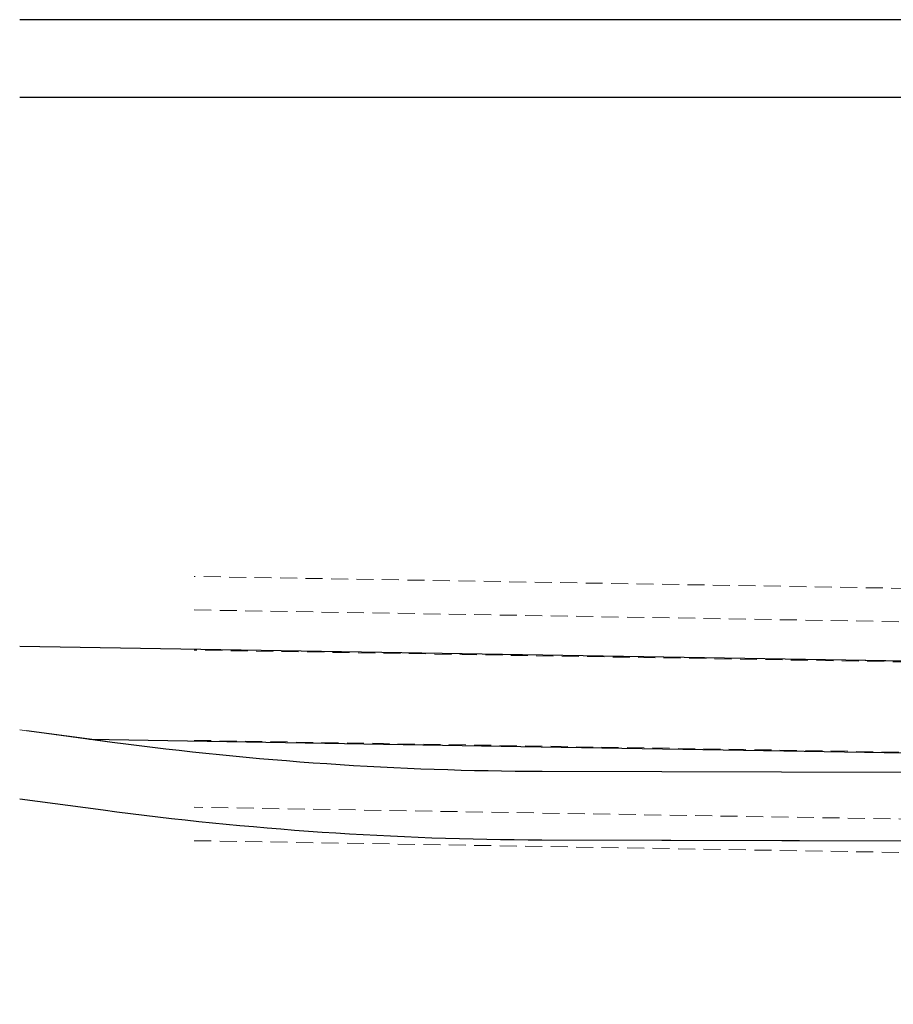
# Model space of a CAD drawing. Header units: metres. Extents: x 239845 to 242720, y 580286 to 584200.
# Tile 44 of 113: x 239930 to 239995, y 583717 to 583791. Entities that reach past the tile are written whole.
import ezdxf

# ---------------------------------------------------------------- set-up
doc = ezdxf.new("R2010")
doc.units = ezdxf.units.M
doc.linetypes.add('DASHED', pattern=[19.05, 12.7, -6.35])
for name, color, linetype, lineweight in [('GEO_kant verharding', 8, 'Continuous', 0), ('T-WE-GR-MAAIVELD-G', 3, 'DASHED', 0), ('WG-alg-arcering red', 1, 'Continuous', 0)]:
    doc.layers.add(name, color=color, linetype=linetype, lineweight=lineweight)
doc.layers.add('WG-nw-vh-materiaalscheiding', color=7, linetype='Continuous')
doc.layers.add('WG-nw-vh-opsl.band 100x200mm', color=6, linetype='Continuous')

msp = doc.modelspace()

# ---------------------------------------------------------------- linework, layer by layer
at = {"layer": 'GEO_kant verharding', "flags": 128}
for points in [[(240049.592, 583734.429), (239969.034, 583734.649, -0.032582), (239936.893, 583736.834), (239929.964, 583737.761)], [(240100.352, 583729.887), (240078.622, 583730.249), (240075.619, 583729.258), (240068.941, 583729.276, 0.382579), (240064.89, 583723.971), (240066.256, 583706.632), (240061.233, 583706.723), (240059.809, 583724.792, 0.338435), (240055.754, 583729.312), (239969.02, 583729.549, -0.032582), (239936.217, 583731.779), (239929.964, 583732.616)]]:
    msp.add_lwpolyline(points, format="xyb", dxfattribs=at)
at = {"layer": 'T-WE-GR-MAAIVELD-G', "ltscale": 0.1, "flags": 128}
for points in [[(239943.02, 583746.733), (240047.812, 583744.989, -0.021051), (240052.013, 583744.742), (240058.075, 583744.129), (240071.38, 583742.782, 0.00841), (240073.14, 583742.634, 0.012836), (240075.832, 583742.522), (240080.72, 583742.441), (240080.761, 583744.941), (240075.873, 583745.022, -0.021254), (240071.631, 583745.27), (240070.363, 583745.398), (240059.694, 583746.478), (240052.265, 583747.229, 0.021051), (240047.853, 583747.489), (239943.02, 583749.234)], [(239943.02, 583736.982), (240080.591, 583734.692), (240080.703, 583741.441), (240075.399, 583741.529, -0.139648), (240071.204, 583742.8), (240059.07, 583744.028, -0.712779), (240059.287, 583743.108, -0.146126), (240054.879, 583741.871), (239943.02, 583743.733)]]:
    msp.add_lwpolyline(points, format="xyb", dxfattribs=at)
msp.add_lwpolyline([(239943.02, 583729.481), (240050.643, 583727.69), (240050.684, 583730.189), (239943.02, 583731.981)], dxfattribs=at)
at = {"layer": 'WG-alg-arcering red'}
msp.add_lwpolyline([(239929.964, 583744), (239967.576, 583743.374), (239991.771, 583742.972), (240010.678, 583742.657, 0.069346), (240015.327, 583743.665), (240027.979, 583750.617), (240027.056, 583752.278), (240044.541, 583761.988), (240045.463, 583760.327), (240049.618, 583762.634, -0.119755), (240055.081, 583764.138), (240061.578, 583764.334, 0.368505), (240062.499, 583765.333), (240061.902, 583785.062), (240022.695, 583785.062), (239929.964, 583785.062)], format="xyb", dxfattribs=at)
at = {"layer": 'WG-nw-vh-materiaalscheiding'}
for points in [[(240043.05, 583742.116, 0.002055), (240042.639, 583742.125), (239991.771, 583742.972), (239967.576, 583743.374), (239929.964, 583744)], [(239929.964, 583732.616), (239936.217, 583731.779, 0.032582), (239969.02, 583729.549), (240040.823, 583729.353), (240055.754, 583729.312, -0.150269), (240058.354, 583727.941, 0.14897), (240049.592, 583734.429), (239969.034, 583734.649, -0.032582), (239936.893, 583736.834), (239935.183, 583737.063), (239930.479, 583737.692)], [(239935.183, 583737.063), (239935.183, 583737.063), (239967.462, 583736.525), (239991.657, 583736.122), (240040.812, 583735.304, -0.042906), (240049.324, 583734.43), (240049.592, 583734.429)]]:
    msp.add_lwpolyline(points, format="xyb", dxfattribs=at)
at = {"layer": 'WG-nw-vh-opsl.band 100x200mm'}
for p, q in [((240055.543, 583790.862), (239929.964, 583790.862)), ((239929.964, 583785.062), (240061.902, 583785.062))]:
    msp.add_line(p, q, dxfattribs=at)

doc.saveas('drawing.dxf')
